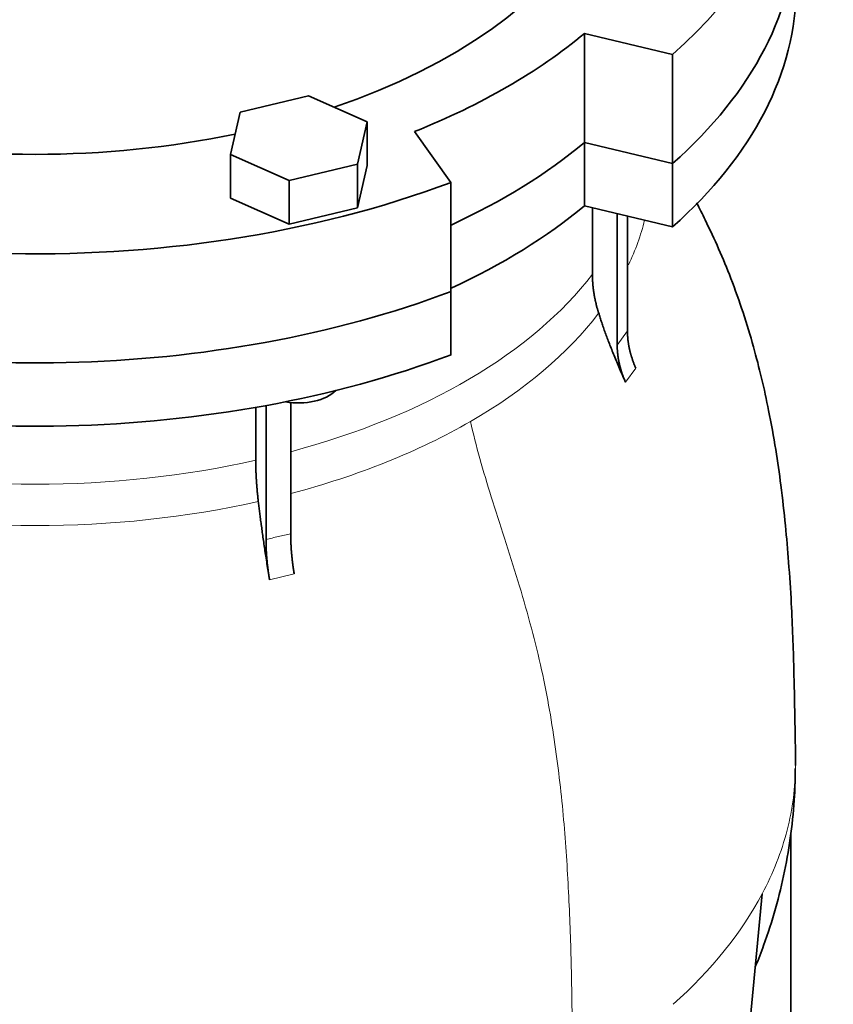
# Model space of a CAD drawing. Header units: millimetres. Extents: x 468 to 1343, y -1144 to 1322.
# Tile 11 of 27: x 1190 to 1343, y -535 to -351. Entities that reach past the tile are written whole.
import ezdxf

# ---------------------------------------------------------------- set-up
doc = ezdxf.new("R2010")
doc.units = ezdxf.units.MM
doc.layers.add('VSI344-454_FLANG', color=7, linetype='Continuous')
doc.layers.add('VSI344-454_TESTA', color=7, linetype='Continuous')

# ---------------------------------------------------------------- blocks, each defined once
blk = doc.blocks.new('SE4')
at = {"layer": 'VSI344-454_FLANG', "color": 7, "linetype": 'Continuous', "lineweight": 35}
for p, q in [((1296.13, -353.58), (1312.62, -357.52)), ((1296.13, -373.99), (1296.13, -353.58)), ((1312.62, -357.52), (1312.62, -377.93)), ((1244.45, -365.28), (1231.65, -368.34)), ((1255.45, -370.15), (1244.45, -365.28)), ((1231.65, -368.34), (1229.84, -376.27)), ((1253.64, -378.08), (1255.45, -370.15)), ((1255.45, -370.15), (1255.45, -378.31)), ((1271.14, -381.47), (1264.31, -371.95)), ((1296.13, -373.99), (1312.62, -377.93)), ((1229.84, -376.27), (1229.84, -384.44)), ((1229.84, -376.27), (1240.84, -381.14)), ((1240.84, -381.14), (1253.64, -378.08)), ((1253.64, -378.08), (1253.64, -386.24)), ((1253.64, -386.24), (1255.45, -378.31)), ((1240.84, -381.14), (1240.84, -389.31)), ((1271.14, -381.47), (1271.14, -401.88)), ((1229.84, -384.44), (1240.84, -389.31)), ((1240.84, -389.31), (1253.64, -386.24))]:
    blk.add_line(p, q, dxfattribs=at)
for centre, major_axis, start_param, end_param in [((1193.28, -312.56), (-110.25, 0), 2.103318, 6.283185), ((1193.28, -312.56), (142.5, 0), 2.772791, 5.290477), ((1193.28, -312.56), (-142.5, 0), 2.563505, 3.510394), ((1193.28, -332.98), (142.5, 0), 3.141593, 5.290477), ((1193.28, -332.98), (-142.5, 0), 2.563505, 3.141593), ((1193.28, -312.56), (125, 0), 5.316801, 5.678774), ((1193.28, -312.56), (-110.25, 0), 1.224323, 1.91727), ((1193.28, -332.98), (125, 0), 5.384862, 5.678774)]:
    blk.add_ellipse(centre, major_axis=major_axis, ratio=0.57735, start_param=start_param, end_param=end_param, dxfattribs=at)
at = {"layer": 'VSI344-454_TESTA', "color": 7, "linetype": 'Continuous', "lineweight": 35}
for p, q in [((1312.62, -377.93), (1296.13, -373.99)), ((1296.13, -373.99), (1296.13, -385.83)), ((1312.62, -377.93), (1312.62, -389.77)), ((1312.62, -389.77), (1296.13, -385.83)), ((1297.62, -386.18), (1297.62, -398.63)), ((1302.26, -387.29), (1302.26, -411.92)), ((1304.17, -387.75), (1304.18, -409.25)), ((1271.14, -413.72), (1271.14, -401.88)), ((1234.58, -423.56), (1234.58, -433.46)), ((1236.51, -423.12), (1236.51, -448.32)), ((1241.13, -422.56), (1241.13, -447.22)), ((1334.78, -564.05), (1334.78, -503.38)), ((1325.5, -555.74), (1329.39, -514.6))]:
    blk.add_line(p, q, dxfattribs=at)
at = {"layer": 'VSI344-454_TESTA', "color": 4, "linetype": 'Continuous', "lineweight": 9}
for p, q in [((1302.26, -411.92), (1304.18, -409.25)), ((1303.83, -418.87), (1305.74, -416.21)), ((1237.16, -455.81), (1241.78, -454.7))]:
    blk.add_line(p, q, dxfattribs=at)
at = {"layer": 'VSI344-454_TESTA', "color": 7, "linetype": 'Continuous', "lineweight": 35}
for centre, major_axis, start_param, end_param in [((1193.28, -332.98), (142.5, 0), 3.141593, 5.290477), ((1193.28, -332.98), (-142.5, 0), 2.563505, 3.141593), ((1193.28, -344.82), (142.5, 0), 3.141593, 5.290477), ((1193.28, -344.82), (-142.5, 0), 2.563505, 3.141593), ((1193.28, -332.98), (125, 0), 5.384862, 5.678774), ((1193.28, -344.82), (125, 0), 5.384862, 5.678774), ((1242.64, -418.12), (-8, 0), 1.255839, 2.627445)]:
    blk.add_ellipse(centre, major_axis=major_axis, ratio=0.57735, start_param=start_param, end_param=end_param, dxfattribs=at)
at = {"layer": 'VSI344-454_TESTA', "color": 4, "linetype": 'Continuous', "lineweight": 9}
for centre, major_axis, start_param, end_param in [((1193.28, -379.15), (-115.26, 0), 2.87214, 3.000264), ((1193.28, -372.12), (114, 0), 5.145644, 5.868555), ((1193.28, -379.15), (115.26, 0), 5.497787, 5.868795), ((1193.28, -379.15), (115.26, 0), 5.140904, 5.497787), ((1193.28, -372.12), (114, 0), 4.341621, 5.083156), ((1193.28, -379.15), (-115.26, 0), 1.199788, 1.941804), ((1193.28, -490.54), (142.36, 0), 5.707705, 5.986003)]:
    blk.add_ellipse(centre, major_axis=major_axis, ratio=0.57735, start_param=start_param, end_param=end_param, dxfattribs=at)
at = {"layer": 'VSI344-454_TESTA', "color": 7, "linetype": 'Continuous', "lineweight": 35}
for points, degree, knots in [([(1335.63, -490.56), (1335.63, -489.7), (1335.63, -487.75), (1335.58, -484.51), (1335.51, -481.26), (1335.44, -477.37), (1335.33, -472.47), (1335.15, -466.46), (1334.85, -459.8), (1334.4, -452.87), (1333.77, -445.5), (1332.98, -438.46), (1331.95, -431.28), (1330.74, -424.56), (1329.34, -418.16), (1327.76, -412.03), (1325.87, -405.78), (1323.68, -399.67), (1321.28, -393.89), (1319.1, -389.19), (1317.67, -386.34), (1317.13, -385.29)], 3, [0, 0, 0, 0, 0.0158106, 0.0420378, 0.0667461, 0.0912805, 0.1333551, 0.1759701, 0.2202392, 0.2741481, 0.3212792, 0.3720709, 0.4166584, 0.4651066, 0.5053995, 0.5440358, 0.5870132, 0.6307098, 0.668827, 0.7072773, 0.7302877, 0.7302877, 0.7302877, 0.7302877]), ([(1297.62, -398.63), (1297.62, -400.42), (1297.91, -402.25), (1298.21, -404.09), (1298.79, -405.94)], 2, [0, 0, 0, 0.5, 0.5, 1, 1, 1]), ([(1303.83, -418.87), (1303.63, -418.44), (1303.25, -417.58), (1302.7, -416.31), (1302.18, -415.08), (1301.69, -413.9), (1301.23, -412.76), (1300.8, -411.66), (1300.4, -410.61), (1300.02, -409.6), (1299.68, -408.62), (1299.36, -407.69), (1299.06, -406.8), (1298.88, -406.22), (1298.79, -405.94)], 3, [0, 0, 0, 0, 0.102224, 0.200826, 0.295868, 0.387409, 0.475507, 0.560216, 0.641588, 0.719673, 0.794516, 0.86616, 0.934643, 1, 1, 1, 1]), ([(1304.18, -409.25), (1304.18, -410.95), (1304.57, -412.71), (1304.97, -414.47), (1305.74, -416.21)], 2, [0, 0, 0, 0.5, 0.5, 1, 1, 1]), ([(1303.83, -418.87), (1303.05, -417.14), (1302.66, -415.38), (1302.26, -413.62), (1302.26, -411.92)], 2, [0, 0, 0, 0.5, 0.5, 1, 1, 1]), ([(1234.58, -433.46), (1234.58, -435.25), (1234.71, -437.18), (1234.83, -439.12), (1235.07, -441.17)], 2, [0, 0, 0, 0.5, 0.5, 1, 1, 1]), ([(1237.16, -455.81), (1237.08, -455.3), (1236.92, -454.31), (1236.69, -452.86), (1236.47, -451.45), (1236.27, -450.11), (1236.08, -448.81), (1235.9, -447.57), (1235.74, -446.38), (1235.58, -445.24), (1235.44, -444.15), (1235.3, -443.11), (1235.18, -442.12), (1235.1, -441.48), (1235.07, -441.17)], 3, [0, 0, 0, 0, 0.102223, 0.200825, 0.295867, 0.387408, 0.475506, 0.560215, 0.641587, 0.719672, 0.794515, 0.866159, 0.934642, 1, 1, 1, 1]), ([(1241.13, -447.22), (1241.13, -448.91), (1241.29, -450.8), (1241.45, -452.7), (1241.78, -454.7)], 2, [0, 0, 0, 0.499868, 0.499868, 1, 1, 1]), ([(1237.16, -455.81), (1236.83, -453.8), (1236.67, -451.91), (1236.51, -450.02), (1236.51, -448.32)], 2, [0, 0, 0, 0.500133, 0.500133, 1, 1, 1]), ([(1328.17, -528.14), (1328.7, -526.85), (1330.07, -523.29), (1331.98, -517.38), (1333.69, -510.37), (1334.86, -503.37), (1335.51, -496.8), (1335.57, -492.99), (1335.59, -491.14)], 3, [0.3334127, 0.3334127, 0.3334127, 0.3334127, 0.4058897, 0.5317434, 0.6562617, 0.7796302, 0.9020275, 0.9915006, 0.9915006, 0.9915006, 0.9915006])]:
    blk.add_open_spline(points, degree=degree, knots=knots, dxfattribs=at)
at = {"layer": 'VSI344-454_TESTA', "color": 4, "linetype": 'Continuous', "lineweight": 9}
for points, knots in [([(1274.78, -426.2), (1275.81, -430.77), (1278.61, -440.43), (1283.75, -455.77), (1288.12, -471.64), (1290.77, -486.67), (1292.34, -500.76), (1293.22, -514.31), (1293.69, -527.54), (1293.84, -538.87), (1293.94, -545.91), (1293.94, -548.65)], [0, 0, 0, 0, 0.117079, 0.240569, 0.360617, 0.476421, 0.590288, 0.703407, 0.816259, 0.929029, 1, 1, 1, 1]), ([(1236.51, -448.32), (1236.51, -448.32), (1236.51, -448.32), (1236.51, -448.32), (1237.28, -448.11), (1238.83, -447.71), (1240.36, -447.37), (1241.13, -447.22), (1241.13, -447.22), (1241.13, -447.22), (1241.13, -447.22)], [0, 0, 0, 0, 0.000018, 0.000018, 0.000018, 0.5, 0.999982, 0.999982, 0.999982, 1, 1, 1, 1]), ([(1335.63, -490.56), (1335.63, -494.62), (1335.11, -498.68), (1333.02, -506.73), (1331.46, -510.71), (1329.39, -514.6)], [0.5005823, 0.5005823, 0.5005823, 0.5005823, 0.75, 0.75, 1, 1, 1, 1])]:
    blk.add_open_spline(points, degree=3, knots=knots, dxfattribs=at)
blk.add_rational_spline([(1050.92, -490.53), (1050.92, -556.38), (1144.23, -585.17), (1234.96, -569.12)], [0.668640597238, 0.547029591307, 0.657482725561, 1], degree=3, dxfattribs=at)

msp = doc.modelspace()

# ---------------------------------------------------------------- block references
msp.add_blockref('SE4', (0, 0))

doc.saveas('drawing.dxf')
